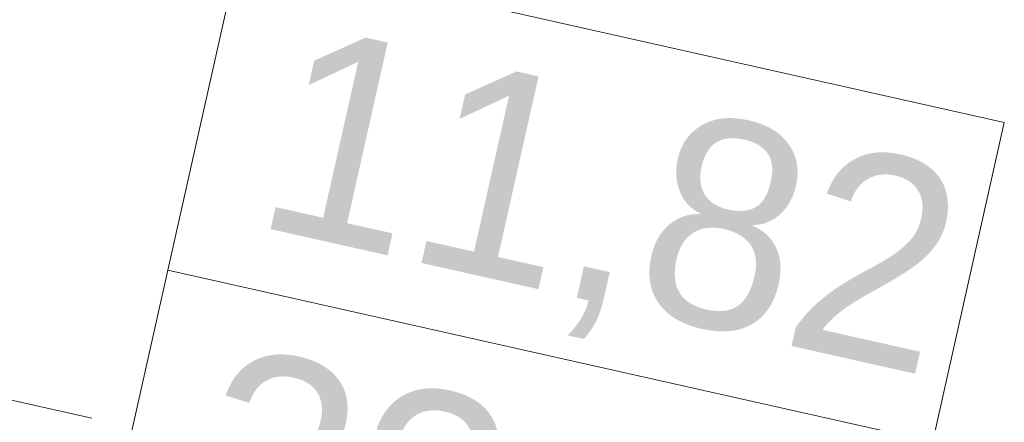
# Model space of a CAD drawing. Header units: millimetres. Extents: x -7213913 to -6930487, y 6129472 to 6353620.
# Tile 49 of 256: x -7196274 to -7194380, y 6156659 to 6157434. Entities that reach past the tile are written whole.
import ezdxf
from ezdxf.enums import TextEntityAlignment as Align

# ---------------------------------------------------------------- set-up
doc = ezdxf.new("R2010")
doc.units = ezdxf.units.MM
doc.header["$MEASUREMENT"] = 0
doc.layers.add('S - квартира_маркер.АР', color=7, linetype='Continuous')
doc.layers.add('АР-Чертеж-Размеры.АР', color=7, linetype='Continuous')
doc.layers.add('S - квартира_маркер.АР_Ном._пера__1', color=7, linetype='Continuous', lineweight=0)
doc.layers.add('АР-Чертеж-Размеры.АР_Ном._пера__1', color=7, linetype='Continuous', lineweight=0)
doc.styles.add('РЎР“Р•РќР•Р\xa0Р\x98Р\xa0_РЎРўР\x98Р›Р¬_3', font='GOST_Common.ttf')
doc.styles.add('РЎР“Р•РќР•Р\xa0Р\x98Р\xa0_РЎРўР\x98Р›Р¬_4', font='GOTHICB.TTF')
doc.styles.add('РЎР“Р•РќР•Р\xa0Р\x98Р\xa0_РЎРўР\x98Р›Р¬_5', font='GOTHIC.TTF')
doc.dimstyles.new('СГЕНЕРИР_СТИЛЬ__5', dxfattribs={"dimtxt": 200, "dimasz": 142.5, "dimexe": 0.18, "dimexo": 0.0625, "dimgap": 0, "dimtad": 1, "dimdec": 0, "dimzin": 0, "dimdsep": 46, "dimtxsty": 'РЎР“Р•РќР•Р\xa0Р\x98Р\xa0_РЎРўР\x98Р›Р¬_3', "dimblk": 'ARROWHEAD_6', "dimblk1": 'ARROWHEAD_6', "dimblk2": 'ARROWHEAD_6', "dimcen": 0.09, "dimse1": 1, "dimse2": 1, "dimclrd": 7, "dimclre": 7, "dimclrt": 7, "dimazin": 0, "dimtfac": 1, "dimtdec": 4, "dimtmove": 0, "dimatfit": 3, "dimfxl": 1, "dimtolj": 1, "dimtzin": 0, "dimarcsym": 0})

# ---------------------------------------------------------------- blocks, each defined once
blk = doc.blocks.new('labelLabPP_FlatE34FrameRed3d[102]_1', base_point=(-7197104, 6157256.7))
at = {"layer": 'S - квартира_маркер.АР_Ном._пера__1', "color": 7, "linetype": 'Continuous', "lineweight": 0}
for p, q in [((-7197055.6, 6157837.2), (-7194379.9, 6157236.2)), ((-7195851.4, 6157566.7), (-7196263.7, 6155731.2)), ((-7194379.9, 6157236.2), (-7194792.1, 6155400.7)), ((-7195989.5, 6156951.7), (-7194518, 6156621.2)), ((-7197183.7, 6156901.9), (-7196135.6, 6156666.5))]:
    blk.add_line(p, q, dxfattribs=at)
at = {"layer": 'S - квартира_маркер.АР_Ном._пера__1', "color": 7, "lineweight": 0}
for tag, height, style, p in [('TS_FLATNUMBER', 560, 'РЎР“Р•РќР•Р\xa0Р\x98Р\xa0_РЎРўР\x98Р›Р¬_4', (-7196021.7, 6157055.5)), ('TS_LIVING_ROOM_AREA', 400, 'РЎР“Р•РќР•Р\xa0Р\x98Р\xa0_РЎРўР\x98Р›Р¬_5', (-7194481.5, 6156941.6)), ('TS_POSTFIXNUMROOMS', 560, 'РЎР“Р•РќР•Р\xa0Р\x98Р\xa0_РЎРўР\x98Р›Р¬_4', (-7196197, 6156274.9)), ('TS_WITHOUTBALK', 400, 'РЎР“Р•РќР•Р\xa0Р\x98Р\xa0_РЎРўР\x98Р›Р¬_5', (-7194620.3, 6156323.6)), ('TS_ALLSQUARE', 400, 'РЎР“Р•РќР•Р\xa0Р\x98Р\xa0_РЎРўР\x98Р›Р¬_5', (-7194760.5, 6155699.2))]:
    blk.add_attdef(tag, text='', height=height, rotation=347.3417, dxfattribs=dict(at, style=style)).set_placement(p, align=Align.MIDDLE_RIGHT)
blk = doc.blocks.new('*D955', base_point=(-6566190.3, 6562677.8))
at = {"layer": 'АР-Чертеж-Размеры.АР_Ном._пера__1', "color": 7, "linetype": 'Continuous', "lineweight": 0, "transparency": 16777216}
for p, q in [((-7196568.6, 6158211), (-7196506.9, 6158485.4)), ((-7196448.2, 6158404.9), (-7196627.4, 6158291.4)), ((-7196647.5, 6158372.8), (-7196537.8, 6158348.2)), ((-7196537.8, 6158348.2), (-7195562.1, 6158129)), ((-7195592.9, 6157991.8), (-7195531.3, 6158266.3)), ((-7195651.7, 6158072.3), (-7195472.5, 6158185.8)), ((-7195562.1, 6158129), (-7195452.4, 6158104.4))]:
    blk.add_line(p, q, dxfattribs=at)
at = {"layer": 'АР-Чертеж-Размеры.АР_Ном._пера__1', "color": 7, "lineweight": 0, "transparency": 16777216, "insert": (-7196331.7, 6158342.9), "char_height": 200, "attachment_point": 7, "rotation": 347.3417, "style": 'РЎР“Р•РќР•Р\xa0Р\x98Р\xa0_РЎРўР\x98Р›Р¬_3'}
blk.add_mtext('\\A1;{\\pql;\\fGOST Common|b0|i0|c204|p0;\\W1.000000;1\xa0000}', dxfattribs=at)
blk = doc.blocks.new('ARROWHEAD_6')
at = {"color": 0, "linetype": 'Continuous', "lineweight": 0}
for p, q in [((-0.5, -0.5), (0.5, 0.5)), ((0, 0), (-1, 0))]:
    blk.add_line(p, q, dxfattribs=at)

msp = doc.modelspace()

# ---------------------------------------------------------------- block references
at = {"layer": 'S - квартира_маркер.АР', "color": 104, "linetype": 'Continuous', "lineweight": 15, "true_color": 0x029e21}
ref = msp.add_blockref('labelLabPP_FlatE34FrameRed3d[102]_1', (-7197104, 6157256.7), dxfattribs=at)
ref.add_attrib('TS_LIVING_ROOM_AREA', '11,82', dxfattribs={"layer": 'S - квартира_маркер.АР_Ном._пера__1', "color": 7, "lineweight": 0, "height": 400, "rotation": 347.3417, "style": 'РЎР“Р•РќР•Р\xa0Р\x98Р\xa0_РЎРўР\x98Р›Р¬_5'}).set_placement((-7194481.5, 6156941.6), align=Align.MIDDLE_RIGHT)
ref.add_attrib('TS_WITHOUTBALK', '33,49', dxfattribs={"layer": 'S - квартира_маркер.АР_Ном._пера__1', "color": 7, "lineweight": 0, "height": 400, "rotation": 347.3417, "style": 'РЎР“Р•РќР•Р\xa0Р\x98Р\xa0_РЎРўР\x98Р›Р¬_5'}).set_placement((-7194620.3, 6156323.6), align=Align.MIDDLE_RIGHT)

# ---------------------------------------------------------------- dimensions: what is measured, and where the dimension line sits
at = {"layer": 'АР-Чертеж-Размеры.АР', "color": 7, "linetype": 'Continuous', "lineweight": 0}
dim = msp.add_linear_dim(base=(-7195562.1, 6158129), p1=(-7196711.2, 6157576), p2=(-7195735.5, 6157356.9), angle=347.3417, dimstyle='СГЕНЕРИР_СТИЛЬ__5', dxfattribs=at)
dim.commit()
dim.dimension.update_dxf_attribs({"geometry": '*D955', "text_midpoint": (-7195975, 6158365.3), "dimtype": 160, "text_rotation": 347.3417})

doc.saveas('drawing.dxf')
